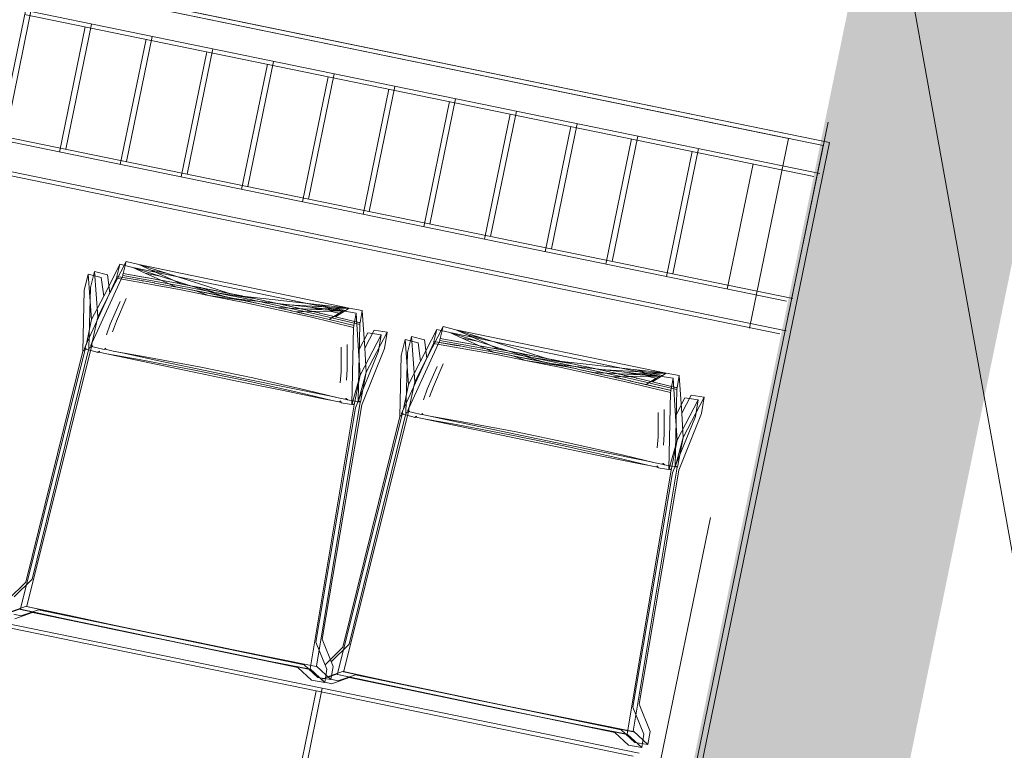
# Model space of a CAD drawing. Header units: metres. Extents: x -94 to 293, y -795 to -637.
# Tile 23 of 48: x 34.04 to 35.57, y -702.71 to -701.58. Entities that reach past the tile are written whole.
import ezdxf
from ezdxf.lldxf.tags import DXFTag
from ezdxf.xclip import XClip

# ---------------------------------------------------------------- set-up
doc = ezdxf.new("R2010")
doc.units = ezdxf.units.M
doc.header["$MEASUREMENT"] = 0
doc.header["$XCLIPFRAME"] = 0
doc.linetypes.add('DASHED', pattern=[0.01905, 0.0127, -0.00635])
doc.linetypes.add('Przerywana długa', pattern=[1.3, 1, -0.3])
for name, color, linetype, lineweight in [('0_Nr_pióra__92', 7, 'Continuous', 13), ('Mapa Poniatowa - do zatwierdzenia (3)_39_0_Nr_pióra__1', 7, 'Continuous', 13), ('ODLEGŁOŚCI BEZPIECZNE OD LPG', 1, 'DASHED', 30), ('PZT - ogródek_Nr_pióra__101', 7, 'Continuous', 5), ('PZT - ogródek_Nr_pióra__161', 7, 'Continuous', 5), ('PZT_Nr_pióra__1', 7, 'Continuous', 13)]:
    doc.layers.add(name, color=color, linetype=linetype, lineweight=lineweight)
doc.layers.add('IS_Węzeł_sieci_kanalizacyjnej_-_opisy', color=7, linetype='Continuous')
doc.layers.add('PZT MDCP', color=7, linetype='Continuous')
tags = doc.linetypes.add('SOLID', pattern=[10, 10, 0]).pattern_tags.tags
tags[6:7] = [DXFTag(74, 4), DXFTag(75, 0), DXFTag(340, '0'), DXFTag(46, 0.0), DXFTag(50, 0.0), DXFTag(44, 0.0), DXFTag(45, 0.0)]
tags[4:5] = [DXFTag(74, 4), DXFTag(75, 0), DXFTag(340, '0'), DXFTag(46, 0.0), DXFTag(50, 0.0), DXFTag(44, 0.0), DXFTag(45, 0.0)]
picture_1 = doc.add_image_def('image1.tif', size_in_pixel=(3509, 6496))

# ---------------------------------------------------------------- blocks, each defined once
blk = doc.blocks.new('Rysunek_1_39', base_point=(43.8985, -710.766))
at = {"layer": 'Mapa Poniatowa - do zatwierdzenia (3)_39_0_Nr_pióra__1'}
image = blk.add_image(picture_1, insert=(-93.5966, -636.5063), size_in_units=(148.5194, 274.9903), rotation=-90, dxfattribs=at)
image.set_boundary_path([(-0.5, -0.5), (3508.5, 6495.5)])
blk = doc.blocks.new('Dach_1', base_point=(32.7866, -701.2606))
at = {"layer": '0_Nr_pióra__92', "linetype": 'Przerywana długa', "flags": 128}
for points in [[(35.2354, -701.7636), (32.7866, -701.2606)], [(34.3901, -705.8786), (35.2354, -701.7636)]]:
    blk.add_lwpolyline(points, dxfattribs=at)

msp = doc.modelspace()

# ---------------------------------------------------------------- hatches: boundary and pattern name
at = {"layer": 'PZT_Nr_pióra__1', "linetype": 'Continuous'}
h = msp.add_hatch(color=256, dxfattribs=at)
h.paths.add_polyline_path([(35.3488, -701.4602), (48.127, -704.0852), (46.2541, -713.2023), (33.4759, -710.5774)])
h.paths.add_polyline_path([(47.7492, -704.3342), (35.5979, -701.838), (33.8699, -710.2499), (46.0212, -712.7461)], flags=0)
h = msp.add_hatch(color=256, dxfattribs=at)
h.paths.add_polyline_path([(35.3584, -701.4559), (48.1366, -704.0808), (46.2637, -713.1979), (33.4855, -710.573)])
h.paths.add_polyline_path([(47.7587, -704.3298), (35.6075, -701.8337), (33.8795, -710.2456), (46.0308, -712.7417)], flags=0)

# ---------------------------------------------------------------- linework, layer by layer
at = {"layer": 'IS_Węzeł_sieci_kanalizacyjnej_-_opisy', "linetype": 'SOLID', "lineweight": 20, "ltscale": 10}
msp.add_line((36.0205, -704.8443), (35.4142, -701.472), dxfattribs=at)
at = {"layer": 'ODLEGŁOŚCI BEZPIECZNE OD LPG', "ltscale": 100}
msp.add_circle((43.1158, -695.5757), 8, dxfattribs=at)
at = {"layer": 'PZT - ogródek_Nr_pióra__101', "linetype": 'Continuous'}
for p, q in [((34.1441, -701.5905), (34.1042, -701.7849)), ((34.1537, -701.5861), (34.1138, -701.7805)), ((34.2383, -701.6098), (34.1984, -701.8042)), ((34.2479, -701.6055), (34.208, -701.7998)), ((34.3325, -701.6292), (34.2926, -701.8236)), ((34.3421, -701.6248), (34.3021, -701.8192)), ((34.4363, -701.6442), (34.3963, -701.8385)), ((34.4267, -701.6485), (34.3867, -701.8429)), ((34.5209, -701.6679), (34.4809, -701.8623)), ((34.5304, -701.6635), (34.4905, -701.8579)), ((34.615, -701.6872), (34.5751, -701.8816)), ((34.6246, -701.6829), (34.5847, -701.8772)), ((34.7092, -701.7066), (34.6693, -701.901)), ((34.7188, -701.7022), (34.6789, -701.8966)), ((34.813, -701.7216), (34.7731, -701.9159)), ((34.8034, -701.7259), (34.7635, -701.9203)), ((34.8976, -701.7453), (34.8577, -701.9396)), ((34.9072, -701.7409), (34.8673, -701.9353)), ((34.9918, -701.7646), (34.9519, -701.959)), ((35.0014, -701.7602), (34.9614, -701.9546)), ((35.0956, -701.7796), (35.0556, -701.974)), ((35.086, -701.784), (35.046, -701.9783)), ((35.1802, -701.8033), (35.1402, -701.9977)), ((34.1977, -701.9593), (34.1726, -702.0084)), ((34.2073, -701.9549), (34.1821, -702.0041)), ((34.1932, -701.9779), (34.1977, -701.9593)), ((34.1977, -701.9592), (34.1977, -701.9593)), ((34.1977, -701.9592), (34.2178, -701.964)), ((34.2028, -701.9735), (34.2073, -701.9549)), ((34.2073, -701.9549), (34.2073, -701.9549)), ((34.2073, -701.9549), (34.2274, -701.9597)), ((34.2178, -701.964), (34.5439, -702.0316)), ((34.2178, -701.964), (34.2605, -701.9776)), ((34.2369, -701.9727), (34.2178, -701.964)), ((34.2274, -701.9597), (34.5535, -702.0272)), ((34.2274, -701.9597), (34.2701, -701.9732)), ((34.2465, -701.9683), (34.2274, -701.9597)), ((34.1487, -701.9746), (34.1424, -701.9996)), ((34.1451, -702.0849), (34.1925, -701.9808)), ((34.1487, -701.9746), (34.1687, -701.9799)), ((34.1539, -702.045), (34.1487, -701.9746)), ((34.1583, -701.9703), (34.152, -701.9952)), ((34.1547, -702.0806), (34.2021, -701.9765)), ((34.1583, -701.9703), (34.1783, -701.9755)), ((34.1635, -702.0406), (34.1583, -701.9703)), ((34.1687, -701.9799), (34.1726, -702.0084)), ((34.1783, -701.9755), (34.1821, -702.0041)), ((34.1925, -701.9808), (34.1929, -701.9794)), ((34.1925, -701.9808), (34.293, -701.9989)), ((34.1929, -701.9794), (34.1932, -701.9779)), ((34.1932, -701.9779), (34.2311, -701.9845)), ((34.1932, -701.9779), (34.2275, -701.984)), ((34.2021, -701.9765), (34.2025, -701.975)), ((34.2021, -701.9765), (34.3026, -701.9945)), ((34.2025, -701.975), (34.2028, -701.9735)), ((34.2028, -701.9735), (34.2407, -701.9801)), ((34.2028, -701.9735), (34.2371, -701.9796)), ((34.2605, -701.9776), (34.2369, -701.9727)), ((34.2845, -701.9943), (34.2369, -701.9727)), ((34.2407, -701.9801), (34.2371, -701.9796)), ((34.2407, -701.9801), (34.2608, -701.9838)), ((34.2407, -701.9801), (34.2417, -701.9804)), ((34.2437, -701.9808), (34.2407, -701.9801)), ((34.2701, -701.9732), (34.2465, -701.9683)), ((34.2941, -701.9899), (34.2465, -701.9683)), ((34.2605, -701.9776), (34.3584, -702.0087)), ((34.2701, -701.9732), (34.368, -702.0043)), ((34.152, -701.9952), (34.1497, -702.0898)), ((34.2311, -701.9845), (34.2275, -701.984)), ((34.2311, -701.9845), (34.2512, -701.9882)), ((34.2311, -701.9845), (34.2321, -701.9848)), ((34.2341, -701.9852), (34.2311, -701.9845)), ((34.2513, -701.9882), (34.2512, -701.9882)), ((34.2515, -701.9883), (34.2513, -701.9882)), ((34.2515, -701.9883), (34.2516, -701.9883)), ((34.2517, -701.9883), (34.2516, -701.9883)), ((34.2519, -701.9883), (34.2517, -701.9883)), ((34.2943, -701.9962), (34.2519, -701.9883)), ((34.2609, -701.9839), (34.2608, -701.9838)), ((34.2611, -701.9839), (34.2609, -701.9839)), ((34.2612, -701.9839), (34.2611, -701.9839)), ((34.2611, -701.9839), (34.2611, -701.9839)), ((34.2614, -701.984), (34.2612, -701.9839)), ((34.3039, -701.9918), (34.2614, -701.984)), ((34.276, -701.9926), (34.2845, -701.9943)), ((34.2848, -701.9943), (34.2845, -701.9943)), ((34.2901, -701.9953), (34.2848, -701.9943)), ((34.2856, -701.9882), (34.2941, -701.9899)), ((34.2901, -701.9953), (34.314, -701.9999)), ((34.2978, -701.9968), (34.2901, -701.9953)), ((34.2943, -701.9899), (34.2941, -701.9899)), ((34.2997, -701.991), (34.2943, -701.9899)), ((34.2943, -701.9962), (34.2978, -701.9968)), ((34.2979, -701.9969), (34.314, -701.9999)), ((34.313, -701.9998), (34.2979, -701.9969)), ((34.2997, -701.991), (34.3236, -701.9955)), ((34.3074, -701.9925), (34.2997, -701.991)), ((34.3026, -701.9945), (34.345, -702.003)), ((34.3039, -701.9918), (34.3074, -701.9925)), ((34.3075, -701.9925), (34.3236, -701.9955)), ((34.3226, -701.9954), (34.3075, -701.9925)), ((34.3226, -701.9954), (34.3245, -701.9958)), ((34.3236, -701.9955), (34.3226, -701.9954)), ((34.3245, -701.9958), (34.3236, -701.9955)), ((34.3236, -701.9955), (34.3421, -701.9992)), ((34.3245, -701.9958), (34.3421, -701.9992)), ((34.3253, -701.9961), (34.3245, -701.9958)), ((34.3253, -701.9961), (34.3489, -702.0006)), ((34.345, -702.003), (34.3253, -701.9961)), ((34.3254, -701.9961), (34.387, -702.0083)), ((34.1424, -701.9996), (34.1402, -702.0942)), ((34.1726, -702.0084), (34.1539, -702.045)), ((34.1821, -702.0041), (34.1635, -702.0406)), ((34.2077, -702.0125), (34.1924, -702.0476)), ((34.293, -701.9989), (34.3354, -702.0074)), ((34.313, -701.9998), (34.315, -702.0002)), ((34.314, -701.9999), (34.313, -701.9998)), ((34.315, -702.0002), (34.314, -701.9999)), ((34.314, -701.9999), (34.3325, -702.0036)), ((34.315, -702.0002), (34.3325, -702.0036)), ((34.3157, -702.0005), (34.315, -702.0002)), ((34.3157, -702.0005), (34.3393, -702.005)), ((34.3354, -702.0074), (34.3157, -702.0005)), ((34.3158, -702.0005), (34.3774, -702.0127)), ((34.3325, -702.0036), (34.3532, -702.0076)), ((34.3325, -702.0036), (34.3778, -702.0127)), ((34.3354, -702.0074), (34.3931, -702.0189)), ((34.3354, -702.0074), (34.393, -702.0161)), ((34.3404, -702.0052), (34.3393, -702.005)), ((34.3773, -702.0126), (34.3404, -702.0052)), ((34.3421, -701.9992), (34.3627, -702.0033)), ((34.3421, -701.9992), (34.3873, -702.0084)), ((34.345, -702.003), (34.4027, -702.0146)), ((34.345, -702.003), (34.4026, -702.0117)), ((34.35, -702.0008), (34.3489, -702.0006)), ((34.3868, -702.0083), (34.35, -702.0008)), ((34.3571, -702.0084), (34.3532, -702.0076)), ((34.3571, -702.0084), (34.3584, -702.0087)), ((34.3584, -702.0087), (34.3773, -702.0126)), ((34.3667, -702.004), (34.3627, -702.0033)), ((34.3667, -702.004), (34.368, -702.0043)), ((34.368, -702.0043), (34.3868, -702.0083)), ((34.3773, -702.0126), (34.3778, -702.0127)), ((34.3778, -702.0127), (34.3778, -702.0127)), ((34.3778, -702.0127), (34.3783, -702.0129)), ((34.4938, -702.0259), (34.3778, -702.0127)), ((34.3789, -702.013), (34.3783, -702.0129)), ((34.379, -702.013), (34.3789, -702.013)), ((34.3956, -702.0164), (34.379, -702.013)), ((34.3808, -702.0134), (34.379, -702.013)), ((34.3868, -702.0083), (34.3873, -702.0084)), ((34.3873, -702.0084), (34.3874, -702.0084)), ((34.3874, -702.0084), (34.3879, -702.0085)), ((34.5034, -702.0216), (34.3874, -702.0084)), ((34.3884, -702.0086), (34.3879, -702.0085)), ((34.3886, -702.0086), (34.3884, -702.0086)), ((34.4052, -702.012), (34.3886, -702.0086)), ((34.3904, -702.009), (34.3886, -702.0086)), ((34.3904, -702.009), (34.4038, -702.0119)), ((34.3904, -702.009), (34.4052, -702.012)), ((34.4026, -702.0117), (34.3904, -702.009)), ((34.4026, -702.0117), (34.4038, -702.0119)), ((34.4245, -702.0162), (34.4038, -702.0119)), ((34.4038, -702.0119), (34.4062, -702.0122)), ((34.4052, -702.012), (34.4062, -702.0122)), ((34.4062, -702.0122), (34.406, -702.0123)), ((34.4062, -702.0122), (34.4245, -702.0162)), ((34.1982, -702.0168), (34.1828, -702.052)), ((34.3808, -702.0134), (34.3942, -702.0162)), ((34.3808, -702.0134), (34.3956, -702.0164)), ((34.393, -702.0161), (34.3808, -702.0134)), ((34.393, -702.0161), (34.3942, -702.0162)), ((34.3931, -702.0189), (34.4928, -702.041)), ((34.4149, -702.0206), (34.3942, -702.0162)), ((34.3942, -702.0162), (34.3966, -702.0166)), ((34.3956, -702.0164), (34.3966, -702.0166)), ((34.3966, -702.0166), (34.3965, -702.0167)), ((34.3966, -702.0166), (34.4149, -702.0206)), ((34.4027, -702.0146), (34.5024, -702.0366)), ((34.415, -702.0206), (34.4149, -702.0206)), ((34.415, -702.0206), (34.4182, -702.0213)), ((34.4182, -702.0213), (34.4407, -702.0261)), ((34.4182, -702.0213), (34.4626, -702.0311)), ((34.4245, -702.0163), (34.4245, -702.0162)), ((34.4245, -702.0163), (34.4278, -702.017)), ((34.4278, -702.017), (34.4502, -702.0217)), ((34.4278, -702.017), (34.4722, -702.0267)), ((34.4407, -702.0261), (34.4626, -702.0311)), ((34.5133, -702.03), (34.4407, -702.0261)), ((34.4502, -702.0217), (34.4722, -702.0267)), ((34.5229, -702.0256), (34.4502, -702.0217)), ((34.4724, -702.0268), (34.4722, -702.0267)), ((34.4729, -702.0269), (34.4724, -702.0268)), ((34.4729, -702.0269), (34.4805, -702.0286)), ((34.4729, -702.0269), (34.4802, -702.0286)), ((34.4805, -702.0286), (34.5326, -702.0276)), ((34.5133, -702.03), (34.4938, -702.0259)), ((34.5439, -702.0316), (34.4938, -702.0259)), ((34.5229, -702.0256), (34.5034, -702.0216)), ((34.5535, -702.0272), (34.5034, -702.0216)), ((34.5535, -702.0272), (34.5229, -702.0256)), ((34.5326, -702.0276), (34.5535, -702.0272)), ((34.5478, -702.0308), (34.5326, -702.0276)), ((34.5535, -702.0272), (34.5478, -702.0308)), ((34.5535, -702.0272), (34.5738, -702.0308)), ((34.1635, -702.0406), (34.1553, -702.0782)), ((34.4628, -702.0311), (34.4626, -702.0311)), ((34.4633, -702.0312), (34.4628, -702.0311)), ((34.4633, -702.0312), (34.4709, -702.0329)), ((34.4633, -702.0312), (34.4706, -702.0329)), ((34.4706, -702.0329), (34.4709, -702.0329)), ((34.4706, -702.0329), (34.4764, -702.0343)), ((34.4709, -702.0329), (34.523, -702.032)), ((34.4709, -702.0329), (34.4789, -702.0347)), ((34.4764, -702.0343), (34.4768, -702.0343)), ((34.4768, -702.0343), (34.4789, -702.0348)), ((34.4768, -702.0343), (34.4789, -702.0347)), ((34.48, -702.0351), (34.4789, -702.0347)), ((34.4789, -702.0347), (34.4971, -702.039)), ((34.4789, -702.0347), (34.4796, -702.035)), ((34.4789, -702.0348), (34.4789, -702.0348)), ((34.4794, -702.0349), (34.4789, -702.0348)), ((34.48, -702.0351), (34.48, -702.0351)), ((34.48, -702.0351), (34.4971, -702.039)), ((34.4802, -702.0286), (34.4805, -702.0286)), ((34.4802, -702.0286), (34.486, -702.0299)), ((34.4805, -702.0286), (34.4885, -702.0303)), ((34.486, -702.0299), (34.4864, -702.03)), ((34.4864, -702.03), (34.4885, -702.0305)), ((34.4864, -702.03), (34.4885, -702.0303)), ((34.4895, -702.0307), (34.4885, -702.0303)), ((34.4885, -702.0303), (34.5067, -702.0346)), ((34.4885, -702.0303), (34.4892, -702.0306)), ((34.4885, -702.0305), (34.4885, -702.0305)), ((34.489, -702.0306), (34.4885, -702.0305)), ((34.4896, -702.0307), (34.4895, -702.0307)), ((34.4896, -702.0307), (34.5067, -702.0346)), ((34.4928, -702.041), (34.5604, -702.0571)), ((34.4974, -702.0391), (34.4971, -702.039)), ((34.4981, -702.0392), (34.4974, -702.0391)), ((34.4989, -702.0394), (34.4981, -702.0392)), ((34.4989, -702.0394), (34.5226, -702.0448)), ((34.4989, -702.0394), (34.5591, -702.0537)), ((34.5024, -702.0366), (34.57, -702.0527)), ((34.507, -702.0347), (34.5067, -702.0346)), ((34.5077, -702.0349), (34.507, -702.0347)), ((34.5084, -702.035), (34.5077, -702.0349)), ((34.5084, -702.035), (34.5322, -702.0405)), ((34.5084, -702.035), (34.5687, -702.0493)), ((34.5439, -702.0316), (34.5133, -702.03)), ((34.5382, -702.0351), (34.5226, -702.0448)), ((34.523, -702.032), (34.5439, -702.0316)), ((34.5382, -702.0351), (34.523, -702.032)), ((34.5478, -702.0308), (34.5322, -702.0405)), ((34.5322, -702.0405), (34.5687, -702.0493)), ((34.5439, -702.0316), (34.5382, -702.0351)), ((34.5439, -702.0316), (34.5642, -702.0352)), ((34.5642, -702.0352), (34.5609, -702.0541)), ((34.568, -702.0937), (34.5642, -702.0352)), ((34.5738, -702.0308), (34.5705, -702.0498)), ((34.5776, -702.0894), (34.5738, -702.0308)), ((34.1539, -702.045), (34.1457, -702.0825)), ((34.1828, -702.052), (34.1768, -702.0685)), ((34.1924, -702.0476), (34.1864, -702.0642)), ((34.5226, -702.0448), (34.5591, -702.0537)), ((34.5604, -702.0571), (34.5579, -702.1757)), ((34.5591, -702.0537), (34.5596, -702.0538)), ((34.5601, -702.0539), (34.5596, -702.0538)), ((34.5601, -702.0539), (34.5605, -702.054)), ((34.5607, -702.0556), (34.5604, -702.0571)), ((34.5609, -702.0541), (34.5605, -702.054)), ((34.5609, -702.0541), (34.5607, -702.0556)), ((34.57, -702.0527), (34.5675, -702.1713)), ((34.5687, -702.0493), (34.5692, -702.0494)), ((34.5697, -702.0496), (34.5692, -702.0494)), ((34.5697, -702.0496), (34.5701, -702.0496)), ((34.5703, -702.0512), (34.57, -702.0527)), ((34.5705, -702.0498), (34.5701, -702.0496)), ((34.5705, -702.0498), (34.5703, -702.0512)), ((34.6992, -702.0559), (34.674, -702.1051)), ((34.6947, -702.0746), (34.6992, -702.0559)), ((34.6992, -702.0559), (34.6992, -702.0559)), ((34.6992, -702.0559), (34.7193, -702.0607)), ((34.568, -702.0937), (34.5827, -702.0657)), ((34.6031, -702.0688), (34.5704, -702.1313)), ((34.5776, -702.0894), (34.5923, -702.0613)), ((34.6127, -702.0644), (34.58, -702.1269)), ((34.5827, -702.0657), (34.6031, -702.0688)), ((34.5923, -702.0613), (34.6127, -702.0644)), ((34.599, -702.0942), (34.6031, -702.0688)), ((34.6085, -702.0899), (34.6127, -702.0644)), ((34.6502, -702.0713), (34.6439, -702.0963)), ((34.6502, -702.0713), (34.6702, -702.0765)), ((34.6554, -702.1417), (34.6502, -702.0713)), ((34.6896, -702.0603), (34.6644, -702.1095)), ((34.6851, -702.0789), (34.6896, -702.0603)), ((34.6896, -702.0603), (34.6896, -702.0603)), ((34.6896, -702.0603), (34.7097, -702.0651)), ((34.7097, -702.0651), (35.0358, -702.1327)), ((34.7097, -702.0651), (34.7524, -702.0786)), ((34.7288, -702.0737), (34.7097, -702.0651)), ((34.7193, -702.0607), (35.0454, -702.1283)), ((34.7193, -702.0607), (34.7619, -702.0742)), ((34.7384, -702.0694), (34.7193, -702.0607)), ((34.7524, -702.0786), (34.7288, -702.0737)), ((34.7764, -702.0953), (34.7288, -702.0737)), ((34.7619, -702.0742), (34.7384, -702.0694)), ((34.786, -702.0909), (34.7384, -702.0694)), ((34.1535, -702.0867), (34.0533, -702.4899)), ((34.1457, -702.0825), (34.143, -702.0897)), ((34.143, -702.0897), (34.1451, -702.0849)), ((34.144, -702.0899), (34.1451, -702.0849)), ((34.1497, -702.0898), (34.1534, -702.0867)), ((34.1553, -702.0782), (34.1525, -702.0853)), ((34.1525, -702.0853), (34.1547, -702.0806)), ((34.1534, -702.0867), (34.1525, -702.0853)), ((34.1534, -702.0867), (34.1536, -702.0856)), ((34.1535, -702.0867), (34.1534, -702.0867)), ((34.1606, -702.0882), (34.1535, -702.0867)), ((34.1536, -702.0856), (34.1547, -702.0806)), ((34.1557, -702.086), (34.1536, -702.0856)), ((34.1734, -702.0916), (34.1606, -702.0882)), ((34.5409, -702.0881), (34.5411, -702.1263)), ((34.5505, -702.0837), (34.5506, -702.1219)), ((34.58, -702.1269), (34.5776, -702.0894)), ((34.6406, -702.0757), (34.6343, -702.1007)), ((34.637, -702.186), (34.6844, -702.0819)), ((34.6406, -702.0757), (34.6606, -702.0809)), ((34.6458, -702.146), (34.6406, -702.0757)), ((34.6466, -702.1816), (34.694, -702.0775)), ((34.6606, -702.0809), (34.6644, -702.1095)), ((34.6702, -702.0765), (34.674, -702.1051)), ((34.6844, -702.0819), (34.6848, -702.0804)), ((34.6844, -702.0819), (34.7849, -702.0999)), ((34.6848, -702.0804), (34.6851, -702.0789)), ((34.6851, -702.0789), (34.723, -702.0855)), ((34.6851, -702.0789), (34.7194, -702.085)), ((34.694, -702.0775), (34.6943, -702.0761)), ((34.694, -702.0775), (34.7945, -702.0956)), ((34.6943, -702.0761), (34.6947, -702.0746)), ((34.6947, -702.0746), (34.7326, -702.0812)), ((34.6947, -702.0746), (34.729, -702.0807)), ((34.723, -702.0855), (34.7194, -702.085)), ((34.723, -702.0855), (34.7431, -702.0892)), ((34.723, -702.0855), (34.724, -702.0859)), ((34.726, -702.0862), (34.723, -702.0855)), ((34.7326, -702.0812), (34.729, -702.0807)), ((34.7326, -702.0812), (34.7527, -702.0849)), ((34.7326, -702.0812), (34.7336, -702.0815)), ((34.7356, -702.0818), (34.7326, -702.0812)), ((34.7432, -702.0893), (34.7431, -702.0892)), ((34.7434, -702.0893), (34.7432, -702.0893)), ((34.7435, -702.0893), (34.7434, -702.0893)), ((34.7434, -702.0893), (34.7434, -702.0893)), ((34.7437, -702.0894), (34.7435, -702.0893)), ((34.7862, -702.0972), (34.7437, -702.0894)), ((34.7524, -702.0786), (34.8503, -702.1097)), ((34.7528, -702.0849), (34.7527, -702.0849)), ((34.753, -702.0849), (34.7528, -702.0849)), ((34.7531, -702.085), (34.753, -702.0849)), ((34.753, -702.0849), (34.753, -702.0849)), ((34.7533, -702.085), (34.7531, -702.085)), ((34.7958, -702.0929), (34.7533, -702.085)), ((34.7619, -702.0742), (34.8599, -702.1053)), ((34.7775, -702.0893), (34.786, -702.0909)), ((34.1439, -702.091), (34.0437, -702.4942)), ((34.1402, -702.0942), (34.0519, -702.4525)), ((34.1497, -702.0898), (34.0615, -702.4481)), ((34.1402, -702.0942), (34.1438, -702.0911)), ((34.1438, -702.0911), (34.143, -702.0897)), ((34.1438, -702.0911), (34.144, -702.0899)), ((34.1439, -702.091), (34.1438, -702.0911)), ((34.1511, -702.0926), (34.1439, -702.091)), ((34.1461, -702.0903), (34.144, -702.0899)), ((34.1639, -702.0959), (34.1511, -702.0926)), ((34.164, -702.0953), (34.1637, -702.0956)), ((34.1637, -702.0956), (34.1639, -702.0959)), ((34.1639, -702.0959), (34.164, -702.0953)), ((34.1653, -702.0946), (34.164, -702.0953)), ((34.164, -702.0953), (34.1665, -702.0948)), ((34.164, -702.0953), (34.1644, -702.0954)), ((34.1664, -702.0949), (34.1644, -702.0954)), ((34.1644, -702.0954), (34.1652, -702.0956)), ((34.1652, -702.0956), (34.1776, -702.0982)), ((34.1664, -702.094), (34.1653, -702.0946)), ((34.1736, -702.091), (34.1733, -702.0913)), ((34.1733, -702.0913), (34.1734, -702.0916)), ((34.1734, -702.0916), (34.1736, -702.091)), ((34.1749, -702.0902), (34.1736, -702.091)), ((34.1736, -702.091), (34.1761, -702.0905)), ((34.1736, -702.091), (34.174, -702.0911)), ((34.176, -702.0905), (34.174, -702.0911)), ((34.174, -702.0911), (34.1748, -702.0912)), ((34.1748, -702.0912), (34.1872, -702.0939)), ((34.176, -702.0896), (34.1749, -702.0902)), ((34.1776, -702.0982), (34.2277, -702.1069)), ((34.1776, -702.0982), (34.1919, -702.1013)), ((34.1872, -702.0939), (34.2372, -702.1026)), ((34.1872, -702.0939), (34.2015, -702.0969)), ((34.1919, -702.1013), (34.256, -702.1149)), ((34.2015, -702.0969), (34.2656, -702.1105)), ((34.2372, -702.1026), (34.3208, -702.1185)), ((34.5634, -702.1819), (34.599, -702.0942)), ((34.5704, -702.1313), (34.568, -702.0937)), ((34.573, -702.1776), (34.6085, -702.0899)), ((34.6343, -702.1007), (34.6321, -702.1953)), ((34.6439, -702.0963), (34.6416, -702.1909)), ((34.7679, -702.0936), (34.7764, -702.0953)), ((34.7767, -702.0954), (34.7764, -702.0953)), ((34.782, -702.0964), (34.7767, -702.0954)), ((34.782, -702.0964), (34.8059, -702.1009)), ((34.7897, -702.0979), (34.782, -702.0964)), ((34.7849, -702.0999), (34.8273, -702.1084)), ((34.7862, -702.091), (34.786, -702.0909)), ((34.7916, -702.092), (34.7862, -702.091)), ((34.7862, -702.0972), (34.7897, -702.0979)), ((34.7898, -702.0979), (34.8059, -702.1009)), ((34.8049, -702.1009), (34.7898, -702.0979)), ((34.7916, -702.092), (34.8155, -702.0965)), ((34.7993, -702.0935), (34.7916, -702.092)), ((34.7945, -702.0956), (34.8369, -702.104)), ((34.7958, -702.0929), (34.7993, -702.0935)), ((34.7994, -702.0935), (34.8155, -702.0965)), ((34.8145, -702.0965), (34.7994, -702.0935)), ((34.8049, -702.1009), (34.8068, -702.1012)), ((34.8059, -702.1009), (34.8049, -702.1009)), ((34.8068, -702.1012), (34.8059, -702.1009)), ((34.8059, -702.1009), (34.8244, -702.1047)), ((34.8068, -702.1012), (34.8244, -702.1047)), ((34.8076, -702.1015), (34.8068, -702.1012)), ((34.8076, -702.1015), (34.8312, -702.106)), ((34.8273, -702.1084), (34.8076, -702.1015)), ((34.8077, -702.1015), (34.8693, -702.1137)), ((34.8145, -702.0965), (34.8164, -702.0969)), ((34.8155, -702.0965), (34.8145, -702.0965)), ((34.8164, -702.0969), (34.8155, -702.0965)), ((34.8155, -702.0965), (34.834, -702.1003)), ((34.8164, -702.0969), (34.834, -702.1003)), ((34.8172, -702.0971), (34.8164, -702.0969)), ((34.8172, -702.0971), (34.8408, -702.1017)), ((34.8369, -702.104), (34.8172, -702.0971)), ((34.8173, -702.0972), (34.8789, -702.1093)), ((34.8244, -702.1047), (34.845, -702.1087)), ((34.8244, -702.1047), (34.8696, -702.1138)), ((34.834, -702.1003), (34.8546, -702.1043)), ((34.834, -702.1003), (34.8792, -702.1094)), ((34.8369, -702.104), (34.8946, -702.1156)), ((34.8369, -702.104), (34.8945, -702.1127)), ((34.8419, -702.1019), (34.8408, -702.1017)), ((34.8787, -702.1093), (34.8419, -702.1019)), ((34.8586, -702.1051), (34.8546, -702.1043)), ((34.2277, -702.1069), (34.3112, -702.1228)), ((34.256, -702.1149), (34.3203, -702.1283)), ((34.2656, -702.1105), (34.3299, -702.124)), ((34.3208, -702.1185), (34.4041, -702.1357)), ((34.6644, -702.1095), (34.6458, -702.146)), ((34.674, -702.1051), (34.6554, -702.1417)), ((34.69, -702.1179), (34.6747, -702.1531)), ((34.6996, -702.1135), (34.6843, -702.1487)), ((34.8273, -702.1084), (34.885, -702.12)), ((34.8273, -702.1084), (34.8849, -702.1171)), ((34.8323, -702.1062), (34.8312, -702.106)), ((34.8692, -702.1137), (34.8323, -702.1062)), ((34.849, -702.1094), (34.845, -702.1087)), ((34.849, -702.1094), (34.8503, -702.1097)), ((34.8503, -702.1097), (34.8692, -702.1137)), ((34.8586, -702.1051), (34.8599, -702.1053)), ((34.8599, -702.1053), (34.8787, -702.1093)), ((34.8692, -702.1137), (34.8696, -702.1138)), ((34.8696, -702.1138), (34.8697, -702.1138)), ((34.8697, -702.1138), (34.8702, -702.1139)), ((34.9857, -702.127), (34.8697, -702.1138)), ((34.8707, -702.114), (34.8702, -702.1139)), ((34.8709, -702.114), (34.8707, -702.114)), ((34.8875, -702.1174), (34.8709, -702.114)), ((34.8727, -702.1144), (34.8709, -702.114)), ((34.8727, -702.1144), (34.8861, -702.1173)), ((34.8727, -702.1144), (34.8875, -702.1174)), ((34.8849, -702.1171), (34.8727, -702.1144)), ((34.8787, -702.1093), (34.8792, -702.1094)), ((34.8792, -702.1094), (34.8793, -702.1094)), ((34.8793, -702.1094), (34.8798, -702.1095)), ((34.9953, -702.1226), (34.8793, -702.1094)), ((34.8803, -702.1097), (34.8798, -702.1095)), ((34.8804, -702.1097), (34.8803, -702.1097)), ((34.8971, -702.1131), (34.8804, -702.1097)), ((34.8823, -702.1101), (34.8804, -702.1097)), ((34.8823, -702.1101), (34.8957, -702.1129)), ((34.8823, -702.1101), (34.8971, -702.1131)), ((34.8945, -702.1127), (34.8823, -702.1101)), ((34.8849, -702.1171), (34.8861, -702.1173)), ((34.885, -702.12), (34.9847, -702.142)), ((34.9068, -702.1217), (34.8861, -702.1173)), ((34.8861, -702.1173), (34.8885, -702.1176)), ((34.8875, -702.1174), (34.8885, -702.1176)), ((34.8885, -702.1176), (34.8883, -702.1177)), ((34.8885, -702.1176), (34.9068, -702.1217)), ((34.8945, -702.1127), (34.8957, -702.1129)), ((34.8946, -702.1156), (34.9943, -702.1376)), ((34.9164, -702.1173), (34.8957, -702.1129)), ((34.8957, -702.1129), (34.8981, -702.1133)), ((34.8971, -702.1131), (34.8981, -702.1133)), ((34.8981, -702.1133), (34.8979, -702.1134)), ((34.8981, -702.1133), (34.9164, -702.1173)), ((34.9164, -702.1173), (34.9164, -702.1173)), ((34.9164, -702.1173), (34.9197, -702.118)), ((34.9197, -702.118), (34.9421, -702.1227)), ((34.9197, -702.118), (34.9641, -702.1278)), ((34.3112, -702.1228), (34.3946, -702.1401)), ((34.3203, -702.1283), (34.3846, -702.1417)), ((34.3299, -702.124), (34.3941, -702.1373)), ((34.5398, -702.1433), (34.5411, -702.1263)), ((34.5494, -702.1389), (34.5506, -702.1219)), ((34.5583, -702.1753), (34.5704, -702.1313)), ((34.5613, -702.1776), (34.5704, -702.1313)), ((34.5679, -702.1709), (34.58, -702.1269)), ((34.5709, -702.1733), (34.58, -702.1269)), ((34.9069, -702.1217), (34.9068, -702.1217)), ((34.9069, -702.1217), (34.9101, -702.1224)), ((34.9101, -702.1224), (34.9325, -702.1271)), ((34.9101, -702.1224), (34.9545, -702.1321)), ((34.9325, -702.1271), (34.9545, -702.1321)), ((35.0052, -702.131), (34.9325, -702.1271)), ((34.9421, -702.1227), (34.9641, -702.1278)), ((35.0148, -702.1266), (34.9421, -702.1227)), ((34.9547, -702.1322), (34.9545, -702.1321)), ((34.9552, -702.1323), (34.9547, -702.1322)), ((34.9552, -702.1323), (34.9628, -702.134)), ((34.9552, -702.1323), (34.9625, -702.134)), ((34.9625, -702.134), (34.9628, -702.134)), ((34.9625, -702.134), (34.9683, -702.1353)), ((34.9628, -702.134), (35.0149, -702.133)), ((34.9628, -702.134), (34.9708, -702.1357)), ((34.9642, -702.1278), (34.9641, -702.1278)), ((34.9648, -702.1279), (34.9642, -702.1278)), ((34.9648, -702.1279), (34.9724, -702.1296)), ((34.9648, -702.1279), (34.9721, -702.1296)), ((34.9721, -702.1296), (34.9724, -702.1296)), ((34.9721, -702.1296), (34.9779, -702.1309)), ((34.9724, -702.1296), (35.0245, -702.1287)), ((34.9724, -702.1296), (34.9804, -702.1314)), ((34.9779, -702.1309), (34.9783, -702.131)), ((34.9783, -702.131), (34.9804, -702.1315)), ((34.9783, -702.131), (34.9804, -702.1314)), ((34.9814, -702.1317), (34.9804, -702.1314)), ((34.9804, -702.1314), (34.9985, -702.1357)), ((34.9804, -702.1314), (34.9811, -702.1317)), ((34.9804, -702.1315), (34.9804, -702.1315)), ((34.9809, -702.1316), (34.9804, -702.1315)), ((34.9815, -702.1318), (34.9814, -702.1317)), ((34.9815, -702.1318), (34.9985, -702.1357)), ((35.0052, -702.131), (34.9857, -702.127)), ((35.0358, -702.1327), (34.9857, -702.127)), ((35.0148, -702.1266), (34.9953, -702.1226)), ((35.0454, -702.1283), (34.9953, -702.1226)), ((35.0358, -702.1327), (35.0052, -702.131)), ((35.0454, -702.1283), (35.0148, -702.1266)), ((35.0149, -702.133), (35.0358, -702.1327)), ((35.0301, -702.1362), (35.0149, -702.133)), ((35.0397, -702.1318), (35.024, -702.1415)), ((35.0245, -702.1287), (35.0454, -702.1283)), ((35.0397, -702.1318), (35.0245, -702.1287)), ((35.0358, -702.1327), (35.0301, -702.1362)), ((35.0358, -702.1327), (35.0561, -702.1362)), ((35.0454, -702.1283), (35.0397, -702.1318)), ((35.0454, -702.1283), (35.0657, -702.1319)), ((35.0657, -702.1319), (35.0624, -702.1508)), ((35.0695, -702.1904), (35.0657, -702.1319)), ((34.3846, -702.1417), (34.4489, -702.1548)), ((34.3941, -702.1373), (34.4584, -702.1505)), ((34.3946, -702.1401), (34.4776, -702.1587)), ((34.4041, -702.1357), (34.4872, -702.1544)), ((34.4584, -702.1505), (34.5227, -702.1635)), ((34.6458, -702.146), (34.6376, -702.1836)), ((34.6554, -702.1417), (34.6471, -702.1792)), ((34.6843, -702.1487), (34.6783, -702.1652)), ((34.9683, -702.1353), (34.9687, -702.1354)), ((34.9687, -702.1354), (34.9708, -702.1359)), ((34.9687, -702.1354), (34.9708, -702.1357)), ((34.9719, -702.1361), (34.9708, -702.1357)), ((34.9708, -702.1357), (34.989, -702.14)), ((34.9708, -702.1357), (34.9715, -702.136)), ((34.9708, -702.1359), (34.9708, -702.1359)), ((34.9713, -702.136), (34.9708, -702.1359)), ((34.9719, -702.1361), (34.9719, -702.1361)), ((34.9719, -702.1361), (34.989, -702.14)), ((34.9847, -702.142), (35.0523, -702.1581)), ((34.9893, -702.1401), (34.989, -702.14)), ((34.99, -702.1403), (34.9893, -702.1401)), ((34.9907, -702.1404), (34.99, -702.1403)), ((34.9907, -702.1404), (35.0145, -702.1459)), ((34.9907, -702.1404), (35.051, -702.1547)), ((34.9943, -702.1376), (35.0619, -702.1538)), ((34.9989, -702.1357), (34.9985, -702.1357)), ((34.9996, -702.1359), (34.9989, -702.1357)), ((35.0003, -702.1361), (34.9996, -702.1359)), ((35.0003, -702.1361), (35.024, -702.1415)), ((35.0003, -702.1361), (35.0605, -702.1504)), ((35.0301, -702.1362), (35.0145, -702.1459)), ((35.0145, -702.1459), (35.051, -702.1547)), ((35.024, -702.1415), (35.0605, -702.1504)), ((35.0561, -702.1362), (35.0528, -702.1552)), ((35.0599, -702.1948), (35.0561, -702.1362)), ((35.0605, -702.1504), (35.0611, -702.1505)), ((35.0616, -702.1506), (35.0611, -702.1505)), ((34.4489, -702.1548), (34.5131, -702.1679)), ((34.4776, -702.1587), (34.5271, -702.1707)), ((34.4872, -702.1544), (34.5366, -702.1663)), ((34.5227, -702.1635), (34.5366, -702.1663)), ((34.6747, -702.1531), (34.6687, -702.1696)), ((35.0523, -702.1581), (35.0498, -702.2767)), ((35.051, -702.1547), (35.0515, -702.1548)), ((35.052, -702.155), (35.0515, -702.1548)), ((35.052, -702.155), (35.0524, -702.1551)), ((35.0526, -702.1566), (35.0523, -702.1581)), ((35.0528, -702.1552), (35.0524, -702.1551)), ((35.0528, -702.1552), (35.0526, -702.1566)), ((35.0619, -702.1538), (35.0594, -702.2724)), ((35.0616, -702.1506), (35.062, -702.1507)), ((35.0621, -702.1523), (35.0619, -702.1538)), ((35.0624, -702.1508), (35.062, -702.1507)), ((35.0624, -702.1508), (35.0621, -702.1523)), ((35.0695, -702.1904), (35.0841, -702.1623)), ((35.1046, -702.1655), (35.0719, -702.228)), ((35.0841, -702.1623), (35.1046, -702.1655)), ((35.1004, -702.1909), (35.1046, -702.1655)), ((34.5612, -702.1775), (34.493, -702.5873)), ((34.5708, -702.1731), (34.5026, -702.583)), ((34.5116, -702.5414), (34.573, -702.1776)), ((34.5131, -702.1679), (34.5271, -702.1707)), ((34.5271, -702.1707), (34.54, -702.1733)), ((34.5366, -702.1663), (34.5496, -702.1689)), ((34.54, -702.1733), (34.5385, -702.172)), ((34.5391, -702.1712), (34.54, -702.1723)), ((34.54, -702.1723), (34.5411, -702.1735)), ((34.54, -702.1733), (34.5411, -702.1735)), ((34.5411, -702.1735), (34.541, -702.1738)), ((34.541, -702.1738), (34.541, -702.1741)), ((34.5541, -702.1761), (34.541, -702.1741)), ((34.5412, -702.1738), (34.5411, -702.1735)), ((34.5496, -702.1689), (34.5481, -702.1677)), ((34.5487, -702.1669), (34.5496, -702.1679)), ((34.5496, -702.1679), (34.5507, -702.1691)), ((34.5496, -702.1689), (34.5507, -702.1691)), ((34.5507, -702.1691), (34.5506, -702.1694)), ((34.5506, -702.1694), (34.5506, -702.1697)), ((34.5636, -702.1717), (34.5506, -702.1697)), ((34.5508, -702.1695), (34.5507, -702.1691)), ((34.5611, -702.1775), (34.5541, -702.1761)), ((34.5583, -702.1753), (34.5611, -702.1775)), ((34.5612, -702.1775), (34.5611, -702.1775)), ((34.5613, -702.1776), (34.5612, -702.1775)), ((34.5707, -702.1731), (34.5636, -702.1717)), ((34.5679, -702.1709), (34.5707, -702.1731)), ((34.5708, -702.1731), (34.5707, -702.1731)), ((34.5709, -702.1733), (34.5708, -702.1731)), ((34.6471, -702.1792), (34.6444, -702.1864)), ((35.0599, -702.1948), (35.0746, -702.1667)), ((35.095, -702.1698), (35.0623, -702.2324)), ((35.0746, -702.1667), (35.095, -702.1698)), ((35.0908, -702.1953), (35.095, -702.1698)), ((34.502, -702.5457), (34.5634, -702.1819)), ((34.6358, -702.1921), (34.5356, -702.5953)), ((34.6321, -702.1953), (34.5438, -702.5535)), ((34.6454, -702.1877), (34.5451, -702.5909)), ((34.6416, -702.1909), (34.5534, -702.5491)), ((34.6321, -702.1953), (34.6357, -702.1922)), ((34.6376, -702.1836), (34.6349, -702.1908)), ((34.6349, -702.1908), (34.637, -702.186)), ((34.6357, -702.1922), (34.6349, -702.1908)), ((34.6357, -702.1922), (34.6359, -702.191)), ((34.6358, -702.1921), (34.6357, -702.1922)), ((34.643, -702.1936), (34.6358, -702.1921)), ((34.6359, -702.191), (34.637, -702.186)), ((34.638, -702.1914), (34.6359, -702.191)), ((34.6416, -702.1909), (34.6453, -702.1878)), ((34.6557, -702.197), (34.643, -702.1936)), ((34.6444, -702.1864), (34.6466, -702.1816)), ((34.6453, -702.1878), (34.6444, -702.1864)), ((34.6453, -702.1878), (34.6455, -702.1866)), ((34.6454, -702.1877), (34.6453, -702.1878)), ((34.6525, -702.1892), (34.6454, -702.1877)), ((34.6455, -702.1866), (34.6466, -702.1816)), ((34.6475, -702.187), (34.6455, -702.1866)), ((34.6653, -702.1926), (34.6525, -702.1892)), ((34.6572, -702.1957), (34.6559, -702.1964)), ((34.6559, -702.1964), (34.6584, -702.1959)), ((34.6583, -702.1959), (34.6563, -702.1965)), ((34.6583, -702.195), (34.6572, -702.1957)), ((34.6655, -702.192), (34.6652, -702.1923)), ((34.6652, -702.1923), (34.6653, -702.1926)), ((34.6653, -702.1926), (34.6655, -702.192)), ((34.6668, -702.1913), (34.6655, -702.192)), ((34.6655, -702.192), (34.668, -702.1915)), ((34.6655, -702.192), (34.6659, -702.1921)), ((34.6679, -702.1916), (34.6659, -702.1921)), ((34.6659, -702.1921), (34.6667, -702.1923)), ((34.6667, -702.1923), (34.679, -702.1949)), ((34.6679, -702.1907), (34.6668, -702.1913)), ((34.679, -702.1949), (34.7291, -702.2036)), ((34.679, -702.1949), (34.6934, -702.198)), ((35.0328, -702.1891), (35.033, -702.2273)), ((35.0424, -702.1847), (35.0425, -702.2229)), ((35.0553, -702.283), (35.0908, -702.1953)), ((35.0623, -702.2324), (35.0599, -702.1948)), ((35.0649, -702.2786), (35.1004, -702.1909)), ((35.0719, -702.228), (35.0695, -702.1904)), ((34.6559, -702.1964), (34.6556, -702.1967)), ((34.6556, -702.1967), (34.6557, -702.197)), ((34.6557, -702.197), (34.6559, -702.1964)), ((34.6559, -702.1964), (34.6563, -702.1965)), ((34.6563, -702.1965), (34.6571, -702.1966)), ((34.6571, -702.1966), (34.6695, -702.1993)), ((34.6695, -702.1993), (34.7195, -702.208)), ((34.6695, -702.1993), (34.6838, -702.2023)), ((34.6838, -702.2023), (34.7479, -702.2159)), ((34.6934, -702.198), (34.7575, -702.2116)), ((34.7195, -702.208), (34.8031, -702.2239)), ((34.7291, -702.2036), (34.8127, -702.2195)), ((34.7575, -702.2116), (34.8217, -702.225)), ((34.7479, -702.2159), (34.8122, -702.2294)), ((34.8031, -702.2239), (34.8864, -702.2412)), ((34.8127, -702.2195), (34.896, -702.2368)), ((34.8217, -702.225), (34.886, -702.2384)), ((35.0413, -702.24), (35.0425, -702.2229)), ((34.8122, -702.2294), (34.8765, -702.2427)), ((34.886, -702.2384), (34.9503, -702.2515)), ((34.8864, -702.2412), (34.9695, -702.2598)), ((34.896, -702.2368), (34.979, -702.2554)), ((35.0317, -702.2444), (35.033, -702.2273)), ((35.0502, -702.2763), (35.0623, -702.2324)), ((35.0532, -702.2787), (35.0623, -702.2324)), ((35.0598, -702.272), (35.0719, -702.228)), ((35.0628, -702.2743), (35.0719, -702.228)), ((34.8765, -702.2427), (34.9407, -702.2559)), ((34.9407, -702.2559), (35.005, -702.2689)), ((34.9503, -702.2515), (35.0146, -702.2645)), ((34.979, -702.2554), (35.0285, -702.2673)), ((34.9695, -702.2598), (35.0189, -702.2717)), ((35.005, -702.2689), (35.0189, -702.2717)), ((35.0146, -702.2645), (35.0285, -702.2673)), ((35.0189, -702.2717), (35.0319, -702.2743)), ((35.0285, -702.2673), (35.0415, -702.2699)), ((35.031, -702.2723), (35.0319, -702.2733)), ((35.0415, -702.2699), (35.04, -702.2687)), ((35.0406, -702.2679), (35.0415, -702.269)), ((35.0415, -702.269), (35.0426, -702.2702)), ((35.0415, -702.2699), (35.0426, -702.2702)), ((35.0426, -702.2702), (35.0425, -702.2705)), ((35.0425, -702.2705), (35.0425, -702.2708)), ((35.0555, -702.2728), (35.0425, -702.2708)), ((35.0427, -702.2705), (35.0426, -702.2702)), ((35.0598, -702.272), (35.0626, -702.2742)), ((35.0531, -702.2786), (34.9849, -702.6884)), ((34.9939, -702.6468), (35.0553, -702.283)), ((35.0627, -702.2742), (34.9944, -702.684)), ((35.0035, -702.6424), (35.0649, -702.2786)), ((35.0319, -702.2743), (35.0304, -702.2731)), ((35.0319, -702.2733), (35.033, -702.2745)), ((35.0319, -702.2743), (35.033, -702.2745)), ((35.033, -702.2745), (35.0329, -702.2749)), ((35.0329, -702.2749), (35.0329, -702.2751)), ((35.046, -702.2771), (35.0329, -702.2751)), ((35.0331, -702.2749), (35.033, -702.2745)), ((35.053, -702.2785), (35.046, -702.2771)), ((35.0502, -702.2763), (35.053, -702.2785)), ((35.0531, -702.2786), (35.053, -702.2785)), ((35.0532, -702.2787), (35.0531, -702.2786)), ((35.0626, -702.2742), (35.0555, -702.2728)), ((35.0627, -702.2742), (35.0626, -702.2742)), ((35.0628, -702.2743), (35.0627, -702.2742)), ((34.0519, -702.4525), (34.0242, -702.4799)), ((34.0615, -702.4481), (34.0338, -702.4755)), ((34.0435, -702.4943), (34.0198, -702.5026)), ((34.0531, -702.4899), (34.0294, -702.4982)), ((34.0619, -702.4999), (34.0346, -702.5095)), ((34.0433, -702.4951), (34.0435, -702.4943)), ((34.0435, -702.4949), (34.0433, -702.4951)), ((34.1073, -702.5088), (34.0433, -702.4951)), ((34.0435, -702.4949), (34.0437, -702.4942)), ((34.1075, -702.5086), (34.0435, -702.4949)), ((34.0715, -702.4955), (34.0442, -702.5051)), ((34.0529, -702.4907), (34.0531, -702.4899)), ((34.0531, -702.4905), (34.0529, -702.4907)), ((34.1169, -702.5044), (34.0529, -702.4907)), ((34.0531, -702.4905), (34.0533, -702.4899)), ((34.1171, -702.5042), (34.0531, -702.4905)), ((34.474, -702.5853), (34.0619, -702.4999)), ((34.4836, -702.5809), (34.0715, -702.4955)), ((34.5118, -702.6173), (34.0199, -702.5163)), ((34.0334, -702.5024), (34.0442, -702.5051)), ((34.1715, -702.5224), (34.1073, -702.5088)), ((34.1716, -702.5222), (34.1075, -702.5086)), ((34.1811, -702.518), (34.1169, -702.5044)), ((34.1812, -702.5178), (34.1171, -702.5042)), ((34.5022, -702.6217), (34.0103, -702.5206)), ((34.2358, -702.5359), (34.1715, -702.5224)), ((34.2359, -702.5356), (34.1716, -702.5222)), ((34.2454, -702.5315), (34.1811, -702.518)), ((34.2454, -702.5313), (34.1812, -702.5178)), ((34.3097, -702.5446), (34.2454, -702.5313)), ((34.3097, -702.5448), (34.2454, -702.5315)), ((34.3001, -702.5492), (34.2358, -702.5359)), ((34.3001, -702.549), (34.2359, -702.5356)), ((34.374, -702.5578), (34.3097, -702.5446)), ((34.374, -702.558), (34.3097, -702.5448)), ((34.5189, -702.5879), (34.502, -702.5457)), ((34.5285, -702.5835), (34.5116, -702.5414)), ((34.3644, -702.5621), (34.3001, -702.549)), ((34.3645, -702.5624), (34.3001, -702.5492)), ((34.4287, -702.5752), (34.3644, -702.5621)), ((34.4288, -702.5754), (34.3645, -702.5624)), ((34.4383, -702.5708), (34.374, -702.5578)), ((34.4383, -702.571), (34.374, -702.558)), ((34.5438, -702.5535), (34.5161, -702.5809)), ((34.5534, -702.5491), (34.5257, -702.5766)), ((34.4928, -702.588), (34.4287, -702.5752)), ((34.4929, -702.5883), (34.4288, -702.5754)), ((34.5024, -702.5836), (34.4383, -702.5708)), ((34.5025, -702.5839), (34.4383, -702.571)), ((34.4952, -702.6049), (34.474, -702.5853)), ((34.5048, -702.6006), (34.4836, -702.5809)), ((34.493, -702.5873), (34.4928, -702.588)), ((34.4928, -702.588), (34.4929, -702.5883)), ((34.4931, -702.5875), (34.4929, -702.5883)), ((34.5156, -702.6083), (34.4931, -702.5875)), ((34.5026, -702.583), (34.5024, -702.5836)), ((34.5024, -702.5836), (34.5025, -702.5839)), ((34.5027, -702.5831), (34.5025, -702.5839)), ((34.5252, -702.6039), (34.5027, -702.5831)), ((34.5156, -702.6083), (34.5189, -702.5879)), ((34.545, -702.591), (34.5213, -702.5993)), ((34.5252, -702.6039), (34.5285, -702.5835)), ((34.5448, -702.5918), (34.545, -702.591)), ((34.545, -702.5916), (34.5448, -702.5918)), ((34.6088, -702.6055), (34.5448, -702.5918)), ((34.545, -702.5916), (34.5451, -702.5909)), ((34.609, -702.6053), (34.545, -702.5916)), ((34.4952, -702.6049), (34.5156, -702.6083)), ((34.5048, -702.6006), (34.5252, -702.6039)), ((34.5354, -702.5953), (34.5117, -702.6036)), ((34.5156, -702.6083), (34.5157, -702.6078)), ((34.5157, -702.6078), (34.5265, -702.6105)), ((34.5252, -702.6039), (34.5253, -702.6034)), ((34.5253, -702.6034), (34.5361, -702.6061)), ((34.5538, -702.6009), (34.5265, -702.6105)), ((34.5352, -702.5961), (34.5354, -702.5953)), ((34.5354, -702.5959), (34.5352, -702.5961)), ((34.5992, -702.6098), (34.5352, -702.5961)), ((34.5354, -702.5959), (34.5356, -702.5953)), ((34.5994, -702.6096), (34.5354, -702.5959)), ((34.5634, -702.5966), (34.5361, -702.6061)), ((34.9659, -702.6863), (34.5538, -702.6009)), ((34.9755, -702.682), (34.5634, -702.5966)), ((34.673, -702.6191), (34.6088, -702.6055)), ((34.6731, -702.6189), (34.609, -702.6053)), ((34.3967, -703.1354), (34.5022, -702.6217)), ((34.3967, -703.1354), (34.5022, -702.6217)), ((34.4063, -703.131), (34.5118, -702.6173)), ((34.4063, -703.131), (34.5118, -702.6173)), ((34.9941, -702.7227), (34.5022, -702.6217)), ((35.0037, -702.7184), (34.5118, -702.6173)), ((34.6634, -702.6234), (34.5992, -702.6098)), ((34.6635, -702.6232), (34.5994, -702.6096)), ((34.7277, -702.6369), (34.6634, -702.6234)), ((34.7277, -702.6367), (34.6635, -702.6232)), ((34.7373, -702.6326), (34.673, -702.6191)), ((34.7373, -702.6323), (34.6731, -702.6189)), ((34.792, -702.65), (34.7277, -702.6367)), ((34.792, -702.6503), (34.7277, -702.6369)), ((34.8016, -702.6456), (34.7373, -702.6323)), ((34.8016, -702.6459), (34.7373, -702.6326)), ((34.8563, -702.6632), (34.792, -702.65)), ((34.8564, -702.6634), (34.792, -702.6503)), ((34.8659, -702.6588), (34.8016, -702.6456)), ((34.8659, -702.6591), (34.8016, -702.6459)), ((35.0108, -702.689), (34.9939, -702.6468)), ((35.0204, -702.6846), (35.0035, -702.6424)), ((34.9206, -702.6762), (34.8563, -702.6632)), ((34.9206, -702.6765), (34.8564, -702.6634)), ((34.9302, -702.6718), (34.8659, -702.6588)), ((34.9302, -702.6721), (34.8659, -702.6591)), ((34.9847, -702.689), (34.9206, -702.6762)), ((34.9848, -702.6893), (34.9206, -702.6765)), ((34.9943, -702.6847), (34.9302, -702.6718)), ((34.9944, -702.6849), (34.9302, -702.6721)), ((34.9967, -702.7016), (34.9755, -702.682)), ((34.9944, -702.684), (34.9943, -702.6847)), ((34.9943, -702.6847), (34.9944, -702.6849)), ((34.9946, -702.6842), (34.9944, -702.6849)), ((35.0171, -702.705), (34.9946, -702.6842)), ((35.0171, -702.705), (35.0204, -702.6846)), ((34.9871, -702.706), (34.9659, -702.6863)), ((34.9849, -702.6884), (34.9847, -702.689)), ((34.9847, -702.689), (34.9848, -702.6893)), ((34.985, -702.6885), (34.9848, -702.6893)), ((35.0075, -702.7093), (34.985, -702.6885)), ((35.0075, -702.7093), (35.0108, -702.689)), ((34.9871, -702.706), (35.0075, -702.7093)), ((34.9967, -702.7016), (35.0171, -702.705))]:
    msp.add_line(p, q, dxfattribs=at)
at = {"layer": 'PZT - ogródek_Nr_pióra__161', "linetype": 'Continuous'}
for p, q in [((34.06, -701.5222), (33.9996, -701.816)), ((34.0696, -701.5178), (34.0092, -701.8117)), ((34.0595, -701.5668), (35.2839, -701.8183)), ((34.0499, -701.5711), (35.2744, -701.8227)), ((35.2968, -701.7384), (35.2345, -702.0415)), ((34.01, -701.7655), (35.2322, -702.0166)), ((34.0196, -701.7611), (35.2418, -702.0122)), ((34.0092, -701.8117), (35.2314, -702.0627)), ((33.9996, -701.816), (35.2218, -702.0671))]:
    msp.add_line(p, q, dxfattribs=at)
at = {"layer": 'PZT - ogródek_Nr_pióra__161', "linetype": 'Continuous', "flags": 128}
for points in [[(32.3458, -701.17), (35.2893, -701.7747), (34.3434, -706.3794), (31.3999, -705.7748)], [(32.3554, -701.1657), (35.2989, -701.7703), (34.353, -706.3751), (31.4094, -705.7704)]]:
    msp.add_lwpolyline(points, close=True, dxfattribs=at)
for points in [[(31.9899, -705.3847), (32.8355, -701.2706), (35.2893, -701.7747)], [(31.9995, -705.3804), (32.8451, -701.2663), (35.2989, -701.7703)]]:
    msp.add_lwpolyline(points, dxfattribs=at)

# ---------------------------------------------------------------- block references
at = {"linetype": 'Continuous'}
msp.add_blockref('Dach_1', (32.7866, -701.2606), dxfattribs=at)
at = {"layer": 'PZT MDCP', "linetype": 'Continuous'}
ref = msp.add_blockref('Rysunek_1_39', (43.8985, -710.766), dxfattribs=at)
XClip(ref).set_block_clipping_path([(-93.5966232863, -785.025747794), (181.3936544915, -636.5063033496)])

doc.saveas('drawing.dxf')
